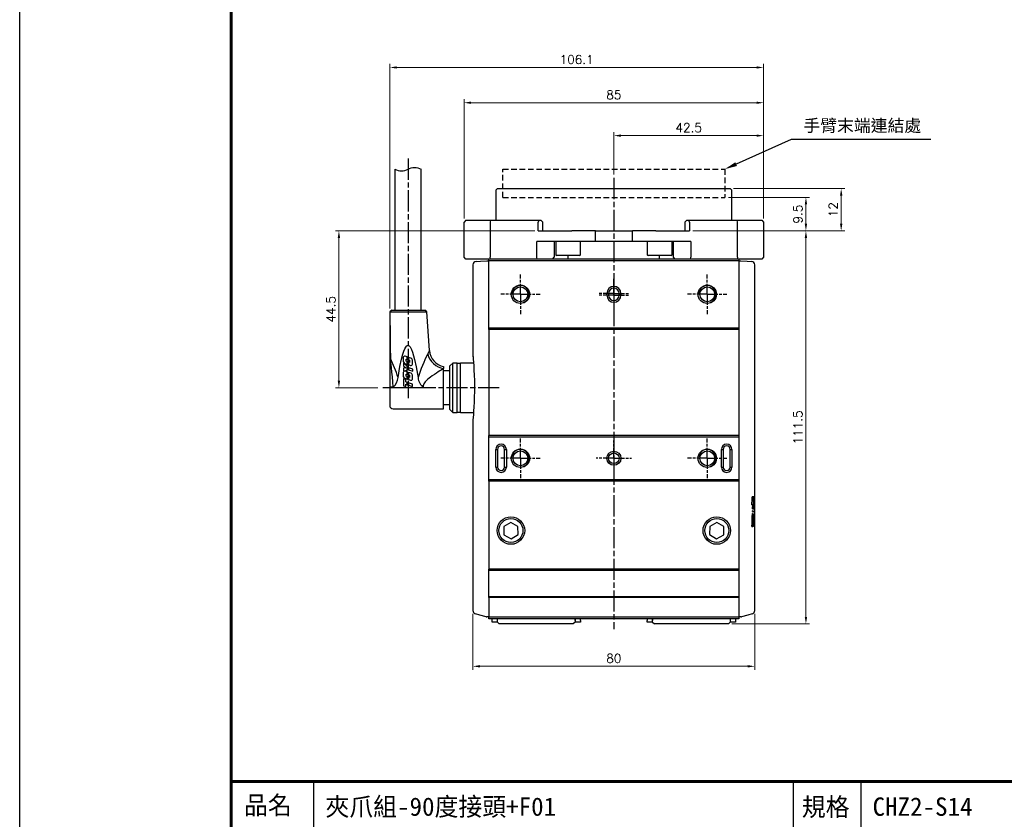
# Model space of a CAD drawing. Header units: millimetres. Extents: x 0 to 7391, y -1386 to 1502.
# Tile 78 of 127: x 5784 to 6063, y 154 to 381. Entities that reach past the tile are written whole.
import ezdxf
from ezdxf.enums import TextEntityAlignment as Align

# ---------------------------------------------------------------- set-up
doc = ezdxf.new("R2010")
doc.units = ezdxf.units.MM
doc.header["$LTSCALE"] = 0.5
for name, pattern in [('AM_ISO08W050', [18, 12, -1.5, 3, -1.5]), ('AM_ISO08W050x2', [9, 6, -0.75, 1.5, -0.75]), ('HIDDEN', [9.525, 6.35, -3.175])]:
    doc.linetypes.add(name, pattern=pattern)
doc.layers.add('AM_5', color=3, linetype='Continuous', lineweight=25)
doc.layers.add('AM_7', color=4, linetype='AM_ISO08W050', lineweight=25)
doc.layers.add('BORDER', color=7, linetype='Continuous')
doc.layers.add('圖框', color=7, linetype='Continuous')
doc.styles.get("Standard").update_dxf_attribs({"font": 'arial.ttf'})
doc.styles.add('尺寸標註', font='romans.shx', dxfattribs={"bigfont": 'CHINESET.SHX'})
doc.styles.add('標題欄', font='txt')
doc.dimstyles.new('複本 CNS2-1$0', dxfattribs={"dimtxt": 2.5, "dimasz": 2, "dimexe": 1, "dimexo": 1, "dimgap": 1, "dimtad": 1, "dimdsep": 46, "dimtxsty": '尺寸標註', "dimcen": 0, "dimclrd": 2, "dimclre": 2, "dimclrt": 3, "dimadec": 0, "dimazin": 2, "dimtp": 0.1, "dimtm": 0.1, "dimtfac": 0.71, "dimtmove": 0, "dimatfit": 0, "dimfxl": 0, "dimlwd": 13, "dimlwe": 13, "dimarcsym": 0})

# ---------------------------------------------------------------- blocks, each defined once
blk = doc.blocks.new('*D24')
at = {"layer": 'AM_5', "color": 2, "lineweight": 13}
for p, q in [((5952.42, 336.64), (5952.42, 348.64)), ((5954.42, 347.64), (5992.92, 347.64)), ((5994.92, 324.14), (5994.92, 348.64))]:
    blk.add_line(p, q, dxfattribs=at)
at = {"layer": 'AM_5', "color": 2}
for points in [[(5954.42, 347.97), (5954.42, 347.31), (5952.42, 347.64)], [(5992.92, 347.97), (5992.92, 347.31), (5994.92, 347.64)]]:
    blk.add_solid(points, dxfattribs=at)
at = {"layer": 'Defpoints', "color": 0}
for p in [(5994.92, 347.64), (5952.42, 335.64), (5994.92, 323.14)]:
    blk.add_point(p, dxfattribs=at)
at = {"layer": 'AM_5', "color": 3, "insert": (5973.67, 349.89), "char_height": 2.5, "attachment_point": 5, "style": '尺寸標註'}
blk.add_mtext('42.5', dxfattribs=at)
blk = doc.blocks.new('*D25')
at = {"layer": 'AM_5', "color": 2, "lineweight": 13}
for p, q in [((5909.92, 324.14), (5909.92, 357.97)), ((5994.92, 324.14), (5994.92, 357.97)), ((5911.92, 356.97), (5992.92, 356.97))]:
    blk.add_line(p, q, dxfattribs=at)
at = {"layer": 'AM_5', "color": 2}
for points in [[(5911.92, 357.3), (5911.92, 356.64), (5909.92, 356.97)], [(5992.92, 357.3), (5992.92, 356.64), (5994.92, 356.97)]]:
    blk.add_solid(points, dxfattribs=at)
at = {"layer": 'Defpoints', "color": 0}
for p in [(5994.92, 356.97), (5909.92, 323.14), (5994.92, 323.14)]:
    blk.add_point(p, dxfattribs=at)
at = {"layer": 'AM_5', "color": 3, "insert": (5952.42, 359.22), "char_height": 2.5, "attachment_point": 5, "style": '尺寸標註'}
blk.add_mtext('85', dxfattribs=at)
blk = doc.blocks.new('*D26')
at = {"layer": 'AM_5', "color": 2, "lineweight": 13}
for p, q in [((5888.82, 298.6), (5888.82, 367.97)), ((5890.82, 366.97), (5992.92, 366.97)), ((5994.92, 324.14), (5994.92, 367.97))]:
    blk.add_line(p, q, dxfattribs=at)
at = {"layer": 'AM_5', "color": 2}
for points in [[(5890.82, 367.3), (5890.82, 366.64), (5888.82, 366.97)], [(5992.92, 367.3), (5992.92, 366.64), (5994.92, 366.97)]]:
    blk.add_solid(points, dxfattribs=at)
at = {"layer": 'Defpoints', "color": 0}
for p in [(5994.92, 366.97), (5994.92, 323.14), (5888.82, 297.6)]:
    blk.add_point(p, dxfattribs=at)
at = {"layer": 'AM_5', "color": 3, "insert": (5941.87, 369.22), "char_height": 2.5, "attachment_point": 5, "style": '尺寸標註'}
blk.add_mtext('106.1', dxfattribs=at)
blk = doc.blocks.new('*D27')
at = {"layer": 'AM_5', "color": 2, "lineweight": 13}
for p, q in [((5984.92, 330.14), (6007.92, 330.14)), ((6006.92, 322.64), (6006.92, 328.14)), ((5974.87, 320.64), (6007.92, 320.64))]:
    blk.add_line(p, q, dxfattribs=at)
at = {"layer": 'AM_5', "color": 2}
for points in [[(6006.59, 328.14), (6007.26, 328.14), (6006.92, 330.14)], [(6006.59, 322.64), (6007.26, 322.64), (6006.92, 320.64)]]:
    blk.add_solid(points, dxfattribs=at)
at = {"layer": 'Defpoints', "color": 0}
for p in [(5983.92, 330.14), (6006.92, 330.14), (5973.87, 320.64)]:
    blk.add_point(p, dxfattribs=at)
at = {"layer": 'AM_5', "color": 3, "insert": (6004.67, 325.39), "char_height": 2.5, "attachment_point": 5, "rotation": 90, "style": '尺寸標註'}
blk.add_mtext('9.5', dxfattribs=at)
blk = doc.blocks.new('*D28')
at = {"layer": 'AM_5', "color": 2, "lineweight": 13}
for p, q in [((5986.42, 332.64), (6017.92, 332.64)), ((6016.92, 322.64), (6016.92, 330.64)), ((5974.87, 320.64), (6017.92, 320.64))]:
    blk.add_line(p, q, dxfattribs=at)
at = {"layer": 'AM_5', "color": 2}
for points in [[(6016.59, 330.64), (6017.26, 330.64), (6016.92, 332.64)], [(6016.59, 322.64), (6017.26, 322.64), (6016.92, 320.64)]]:
    blk.add_solid(points, dxfattribs=at)
at = {"layer": 'Defpoints', "color": 0}
for p in [(5985.42, 332.64), (6016.92, 332.64), (5973.87, 320.64)]:
    blk.add_point(p, dxfattribs=at)
at = {"layer": 'AM_5', "color": 3, "insert": (6014.67, 326.64), "char_height": 2.5, "attachment_point": 5, "rotation": 90, "style": '尺寸標註'}
blk.add_mtext('12', dxfattribs=at)
blk = doc.blocks.new('*D29')
at = {"layer": 'AM_5', "color": 2, "lineweight": 13}
for p, q in [((5974.87, 320.64), (6007.92, 320.64)), ((6006.92, 318.64), (6006.92, 211.14)), ((5985.92, 209.14), (6007.92, 209.14))]:
    blk.add_line(p, q, dxfattribs=at)
at = {"layer": 'AM_5', "color": 2}
for points in [[(6006.59, 318.64), (6007.26, 318.64), (6006.92, 320.64)], [(6006.59, 211.14), (6007.26, 211.14), (6006.92, 209.14)]]:
    blk.add_solid(points, dxfattribs=at)
at = {"layer": 'Defpoints', "color": 0}
for p in [(5973.87, 320.64), (5984.92, 209.14), (6006.92, 209.14)]:
    blk.add_point(p, dxfattribs=at)
at = {"layer": 'AM_5', "color": 3, "insert": (6004.67, 264.89), "char_height": 2.5, "attachment_point": 5, "rotation": 90, "style": '尺寸標註'}
blk.add_mtext('111.5', dxfattribs=at)
blk = doc.blocks.new('*D30')
at = {"layer": 'AM_5', "color": 2, "lineweight": 13}
for p, q in [((5929.98, 320.64), (5873.42, 320.64)), ((5874.42, 318.64), (5874.42, 278.14)), ((5885.42, 276.14), (5873.42, 276.14))]:
    blk.add_line(p, q, dxfattribs=at)
at = {"layer": 'AM_5', "color": 2}
for points in [[(5874.09, 318.64), (5874.76, 318.64), (5874.42, 320.64)], [(5874.09, 278.14), (5874.76, 278.14), (5874.42, 276.14)]]:
    blk.add_solid(points, dxfattribs=at)
at = {"layer": 'Defpoints', "color": 0}
for p in [(5930.98, 320.64), (5874.42, 276.14), (5886.42, 276.14)]:
    blk.add_point(p, dxfattribs=at)
at = {"layer": 'AM_5', "color": 3, "insert": (5872.17, 298.39), "char_height": 2.5, "attachment_point": 5, "rotation": 90, "style": '尺寸標註'}
blk.add_mtext('44.5', dxfattribs=at)
blk = doc.blocks.new('*D35')
at = {"layer": 'AM_5', "color": 2, "lineweight": 13}
for p, q in [((5912.42, 211.98), (5912.42, 196.14)), ((5992.42, 211.98), (5992.42, 196.14)), ((5914.42, 197.14), (5990.42, 197.14))]:
    blk.add_line(p, q, dxfattribs=at)
at = {"layer": 'AM_5', "color": 2}
for points in [[(5914.42, 197.47), (5914.42, 196.81), (5912.42, 197.14)], [(5990.42, 197.47), (5990.42, 196.81), (5992.42, 197.14)]]:
    blk.add_solid(points, dxfattribs=at)
at = {"layer": 'Defpoints', "color": 0}
for p in [(5912.42, 212.98), (5992.42, 212.98), (5992.42, 197.14)]:
    blk.add_point(p, dxfattribs=at)
at = {"layer": 'AM_5', "color": 3, "insert": (5952.42, 199.39), "char_height": 2.5, "attachment_point": 5, "style": '尺寸標註'}
blk.add_mtext('80', dxfattribs=at)
blk = doc.blocks.new('A4橫')
at = {"layer": 'BORDER', "color": 123, "linetype": 'Continuous', "lineweight": 60, "ltscale": 25.4}
for p, q in [((4731.53, 1453.75), (4731.53, 1170.89)), ((4731.53, 1201.3), (4917.11, 1201.3))]:
    blk.add_line(p, q, dxfattribs=at)
at = {"layer": 'BORDER', "color": 60, "linetype": 'Continuous', "ltscale": 25.4}
for p, q in [((4743.27, 1193.45), (4743.27, 1201.3)), ((4811.29, 1193.45), (4811.29, 1201.3)), ((4820.89, 1193.45), (4820.89, 1201.3))]:
    blk.add_line(p, q, dxfattribs=at)
at = {"layer": '圖框', "style": '標題欄'}
for s, p in [('品名', (4733.36, 1199.24)), ('規格', (4812.49, 1199))]:
    blk.add_text(s, height=2.605, dxfattribs=at).set_placement(p, align=Align.TOP_LEFT)
blk = doc.blocks.new('*S477')
at = {"layer": 'AM_5', "color": 7}
for p, q in [((10226.38, -457.09), (10210.79, -464.07)), ((10266.01, -457.09), (10226.38, -457.09))]:
    blk.add_line(p, q, dxfattribs=at)
at = {"layer": 'AM_5', "color": 7, "linetype": 'Continuous'}
blk.add_trace([(10210.55, -463.54), (10211.03, -464.6), (10207.59, -465.5)], dxfattribs=at)
at = {"layer": 'AM_5', "color": 2, "insert": (10229.88, -455.34), "char_height": 3.5, "attachment_point": 7}
blk.add_mtext('{\\fPMingLiU|b0|i0|c136|p18;手臂末端連結處}', dxfattribs=at)

msp = doc.modelspace()

# ---------------------------------------------------------------- linework, layer by layer
at = {"color": 7, "linetype": 'Continuous', "lineweight": 25}
for p, q in [((5890.275, 338.139), (5890.275, 298.139)), ((5897.775, 298.139), (5897.775, 338.139)), ((5919.425, 332.639), (5918.925, 332.139)), ((5919.425, 332.639), (5985.425, 332.639)), ((5985.925, 332.139), (5985.425, 332.639)), ((5918.925, 332.139), (5918.925, 323.639)), ((5985.925, 323.639), (5985.925, 332.139)), ((5910.425, 323.639), (5909.925, 323.139)), ((5909.925, 313.139), (5909.925, 323.139)), ((5910.425, 323.639), (5917.444, 323.639)), ((5917.444, 323.639), (5917.313, 323.139)), ((5917.313, 323.139), (5917.313, 313.139)), ((5917.444, 323.639), (5931.114, 323.639)), ((5931.114, 323.639), (5930.983, 323.139)), ((5930.983, 320.639), (5930.983, 323.139)), ((5931.114, 323.639), (5931.744, 323.639)), ((5932.244, 323.139), (5931.744, 323.639)), ((5932.244, 320.639), (5932.244, 323.139)), ((5973.106, 323.639), (5972.606, 323.139)), ((5972.606, 323.139), (5972.606, 320.639)), ((5973.106, 323.639), (5973.736, 323.639)), ((5973.867, 323.139), (5973.736, 323.639)), ((5973.736, 323.639), (5987.406, 323.639)), ((5973.867, 323.139), (5973.867, 320.639)), ((5987.537, 323.139), (5987.406, 323.639)), ((5987.406, 323.639), (5994.425, 323.639)), ((5987.537, 313.139), (5987.537, 323.139)), ((5994.425, 323.639), (5994.925, 323.139)), ((5994.925, 323.139), (5994.925, 313.139)), ((5930.983, 320.639), (5940.528, 320.639)), ((5947.201, 320.639), (5940.528, 320.639)), ((5947.178, 320.639), (5947.201, 320.639)), ((5947.201, 317.639), (5947.201, 320.639)), ((5947.201, 320.639), (5957.649, 320.639)), ((5957.649, 320.639), (5957.649, 317.639)), ((5957.649, 320.639), (5957.672, 320.639)), ((5964.322, 320.639), (5957.672, 320.639)), ((5964.322, 320.639), (5973.867, 320.639)), ((5930.579, 313.139), (5930.579, 317.639)), ((5947.201, 317.639), (5930.579, 317.639)), ((5935.524, 317.639), (5935.524, 313.139)), ((5935.925, 317.639), (5935.925, 313.839)), ((5942.925, 313.839), (5942.925, 317.639)), ((5957.649, 317.639), (5947.201, 317.639)), ((5974.271, 317.639), (5957.649, 317.639)), ((5961.925, 317.639), (5961.925, 313.839)), ((5968.925, 313.839), (5968.925, 317.639)), ((5969.326, 313.139), (5969.326, 317.639)), ((5974.271, 317.639), (5974.271, 313.139)), ((5910.425, 312.639), (5909.925, 313.139)), ((5917.444, 312.639), (5917.313, 313.139)), ((5930.71, 312.639), (5930.579, 313.139)), ((5935.037, 312.639), (5935.524, 313.139)), ((5942.725, 313.639), (5936.125, 313.639)), ((5939.425, 312.639), (5939.425, 313.639)), ((5968.725, 313.639), (5962.125, 313.639)), ((5965.425, 312.639), (5965.425, 313.639)), ((5969.813, 312.639), (5969.326, 313.139)), ((5974.14, 312.639), (5974.271, 313.139)), ((5987.537, 313.139), (5987.406, 312.639)), ((5994.925, 313.139), (5994.425, 312.639)), ((5917.444, 312.639), (5910.425, 312.639)), ((5912.425, 310.954), (5912.425, 285.451)), ((5913.373, 311.952), (5914.633, 312.018)), ((5914.633, 312.018), (5916.408, 312.111)), ((5916.408, 312.111), (5916.925, 312.139)), ((5916.925, 312.139), (5916.925, 312.639)), ((5916.925, 293.139), (5916.925, 312.139)), ((5987.925, 312.139), (5916.925, 312.139)), ((5930.71, 312.639), (5917.444, 312.639)), ((5935.037, 312.639), (5930.71, 312.639)), ((5939.425, 312.639), (5935.037, 312.639)), ((5965.425, 312.639), (5939.425, 312.639)), ((5969.813, 312.639), (5965.425, 312.639)), ((5974.14, 312.639), (5969.813, 312.639)), ((5987.406, 312.639), (5974.14, 312.639)), ((5994.425, 312.639), (5987.406, 312.639)), ((5987.925, 312.639), (5987.925, 312.139)), ((5987.925, 312.139), (5988.442, 312.111)), ((5987.925, 312.139), (5987.925, 293.139)), ((5988.442, 312.111), (5990.217, 312.018)), ((5990.217, 312.018), (5991.477, 311.952)), ((5992.425, 245.001), (5992.425, 310.954)), ((5950.425, 302.389), (5950.425, 302.889)), ((5950.925, 302.889), (5950.425, 302.889)), ((5950.925, 302.389), (5950.425, 302.389)), ((5950.925, 302.889), (5950.925, 302.389)), ((5953.925, 302.389), (5953.925, 302.889)), ((5954.425, 302.889), (5953.925, 302.889)), ((5954.425, 302.389), (5953.925, 302.389)), ((5954.425, 302.889), (5954.425, 302.389)), ((5888.825, 297.6), (5888.825, 284.393)), ((5889.327, 298.07), (5888.836, 297.623)), ((5889.415, 298.139), (5888.859, 297.64)), ((5888.859, 297.64), (5899.36, 297.64)), ((5889.4, 298.139), (5889.327, 298.07)), ((5889.4, 298.139), (5889.415, 298.139)), ((5889.415, 298.139), (5898.786, 298.139)), ((5899.36, 297.64), (5898.786, 298.139)), ((5900.125, 286.691), (5899.36, 297.64)), ((5916.925, 292.639), (5916.925, 293.139)), ((5916.925, 293.139), (5987.925, 293.139)), ((5987.925, 292.639), (5916.925, 292.639)), ((5916.925, 292.639), (5916.925, 262.639)), ((5987.925, 293.139), (5987.925, 292.639)), ((5987.925, 292.639), (5987.925, 262.639)), ((5893.769, 284.875), (5893.186, 285.069)), ((5888.825, 284.393), (5888.825, 276.283)), ((5892.694, 284.714), (5892.694, 283.592)), ((5893.769, 282.225), (5892.739, 283.133)), ((5892.739, 283.133), (5892.739, 282.39)), ((5892.739, 282.39), (5893.444, 281.768)), ((5893.074, 283.061), (5893.769, 282.823)), ((5893.457, 283.657), (5893.457, 284.258)), ((5893.457, 284.258), (5893.769, 284.152)), ((5893.769, 283.551), (5893.457, 283.657)), ((5893.769, 284.152), (5893.769, 284.875)), ((5893.769, 282.823), (5893.769, 283.551)), ((5893.769, 281.132), (5893.769, 282.225)), ((5894.004, 284.797), (5893.923, 284.824)), ((5893.923, 284.824), (5893.923, 284.099)), ((5893.923, 284.099), (5894.004, 284.072)), ((5894.004, 283.472), (5893.923, 283.499)), ((5893.923, 283.499), (5893.923, 282.776)), ((5893.923, 282.776), (5894.004, 282.743)), ((5894.004, 284.072), (5894.004, 284.797)), ((5894.004, 282.743), (5894.004, 283.472)), ((5894.871, 284.509), (5894.168, 284.743)), ((5894.168, 284.743), (5894.168, 284.016)), ((5894.168, 284.016), (5894.47, 283.913)), ((5894.47, 283.314), (5894.168, 283.416)), ((5894.168, 283.416), (5894.168, 282.687)), ((5894.168, 282.687), (5894.761, 282.485)), ((5894.47, 283.913), (5894.47, 283.314)), ((5895.256, 282.839), (5895.256, 283.977)), ((5906.73, 283.139), (5905.925, 282.334)), ((5905.925, 269.943), (5905.925, 282.334)), ((5907.925, 283.139), (5906.73, 283.139)), ((5906.73, 272.834), (5906.73, 283.139)), ((5907.925, 276.139), (5907.925, 283.139)), ((5908.925, 283.039), (5907.925, 283.039)), ((5912.616, 283.139), (5908.925, 283.139)), ((5908.925, 276.139), (5908.925, 283.139)), ((5912.476, 284.826), (5912.485, 284.725)), ((5892.694, 280.478), (5892.694, 279.341)), ((5893.444, 281.768), (5892.739, 281.646)), ((5892.739, 281.646), (5892.739, 280.927)), ((5892.739, 280.927), (5893.769, 281.132)), ((5893.765, 280.64), (5893.186, 280.833)), ((5893.457, 279.416), (5893.457, 280.011)), ((5893.457, 280.011), (5893.765, 279.908)), ((5893.765, 279.312), (5893.457, 279.416)), ((5893.765, 279.908), (5893.765, 280.64)), ((5893.923, 282.089), (5893.923, 281.162)), ((5894.004, 282.017), (5893.923, 282.089)), ((5893.923, 281.162), (5894.004, 281.178)), ((5894.004, 280.56), (5893.923, 280.587)), ((5893.923, 280.587), (5893.923, 279.855)), ((5893.923, 279.855), (5894.004, 279.827)), ((5894.004, 281.178), (5894.004, 282.017)), ((5894.004, 279.827), (5894.004, 280.56)), ((5894.235, 281.814), (5894.167, 281.874)), ((5894.167, 281.874), (5894.167, 281.211)), ((5894.167, 281.211), (5895.373, 280.795)), ((5894.877, 280.269), (5894.167, 280.506)), ((5894.167, 280.506), (5894.167, 279.773)), ((5894.167, 279.773), (5894.47, 279.671)), ((5895.373, 281.421), (5894.235, 281.814)), ((5894.47, 279.671), (5894.47, 279.073)), ((5895.255, 278.61), (5895.261, 279.734)), ((5895.373, 280.795), (5895.373, 281.421)), ((5904.125, 282.139), (5904.125, 281.553)), ((5904.125, 270.139), (5904.125, 281.553)), ((5905.925, 280.889), (5904.125, 280.889)), ((5893.421, 278.467), (5892.739, 278.706)), ((5892.739, 278.706), (5892.739, 276.696)), ((5892.739, 276.696), (5893.421, 276.446)), ((5893.08, 278.808), (5893.765, 278.584)), ((5893.421, 277.791), (5893.421, 278.467)), ((5893.769, 277.667), (5893.421, 277.791)), ((5893.421, 276.446), (5893.421, 277.128)), ((5893.421, 277.128), (5893.769, 277.005)), ((5893.765, 278.584), (5893.765, 279.312)), ((5893.769, 277.005), (5893.769, 277.667)), ((5894.004, 279.229), (5893.923, 279.258)), ((5893.923, 279.258), (5893.923, 278.532)), ((5893.923, 278.532), (5894.004, 278.505)), ((5894.004, 277.583), (5893.923, 277.612)), ((5893.923, 277.612), (5893.923, 276.95)), ((5893.923, 276.95), (5894.004, 276.922)), ((5894.004, 278.505), (5894.004, 279.229)), ((5894.004, 276.922), (5894.004, 277.583)), ((5894.47, 279.073), (5894.167, 279.175)), ((5894.167, 279.175), (5894.167, 278.452)), ((5894.167, 278.452), (5894.764, 278.256)), ((5895.292, 277.121), (5894.167, 277.524)), ((5894.167, 277.524), (5894.167, 276.864)), ((5894.167, 276.864), (5895.292, 276.466)), ((5895.292, 276.466), (5895.292, 277.121)), ((5888.825, 276.283), (5888.825, 276.139)), ((5889.825, 276.139), (5888.825, 276.139)), ((5888.825, 276.139), (5888.825, 271.139)), ((5889.825, 276.139), (5889.825, 276.312)), ((5898.434, 276.139), (5889.825, 276.139)), ((5907.925, 269.139), (5907.925, 276.139)), ((5908.925, 269.139), (5908.925, 276.139)), ((5904.125, 271.389), (5905.925, 271.389)), ((5906.73, 269.139), (5906.73, 272.834)), ((5889.825, 270.139), (5904.125, 270.139)), ((5905.925, 269.943), (5906.73, 269.139)), ((5906.73, 269.139), (5907.925, 269.139)), ((5907.925, 269.239), (5908.925, 269.239)), ((5908.925, 269.139), (5912.616, 269.139)), ((5912.425, 266.85), (5912.425, 212.978)), ((5916.925, 262.139), (5916.925, 262.639)), ((5987.925, 262.639), (5916.925, 262.639)), ((5987.925, 262.639), (5987.925, 262.139)), ((5987.925, 262.139), (5916.925, 262.139)), ((5916.925, 250.139), (5916.925, 262.139)), ((5987.925, 262.139), (5987.925, 250.139)), ((5918.925, 253.639), (5918.925, 258.639)), ((5918.925, 258.639), (5919.425, 258.639)), ((5919.425, 258.639), (5919.425, 253.639)), ((5921.425, 253.639), (5921.425, 258.639)), ((5921.425, 258.639), (5921.925, 258.639)), ((5921.925, 258.639), (5921.925, 253.639)), ((5982.925, 253.639), (5982.925, 258.639)), ((5982.925, 258.639), (5983.425, 258.639)), ((5983.425, 258.639), (5983.425, 253.639)), ((5985.425, 258.639), (5985.925, 258.639)), ((5985.425, 253.639), (5985.425, 258.639)), ((5985.925, 258.639), (5985.925, 253.639)), ((5918.925, 253.639), (5919.425, 253.639)), ((5921.425, 253.639), (5921.925, 253.639)), ((5982.925, 253.639), (5983.425, 253.639)), ((5985.425, 253.639), (5985.925, 253.639)), ((5916.925, 250.139), (5987.925, 250.139)), ((5916.925, 249.639), (5916.925, 250.139)), ((5987.925, 249.639), (5916.925, 249.639)), ((5916.925, 249.639), (5916.925, 224.639)), ((5987.925, 250.139), (5987.925, 249.639)), ((5987.925, 249.639), (5987.925, 224.639)), ((5992.243, 245.171), (5991.675, 245.171)), ((5992.424, 245.171), (5992.342, 245.171)), ((5992.424, 244.041), (5992.424, 244.116)), ((5991.583, 242.938), (5991.834, 242.938)), ((5991.955, 240.467), (5991.739, 240.467)), ((5991.762, 241.005), (5991.973, 241.005)), ((5991.981, 241.27), (5991.771, 241.27)), ((5991.792, 241.78), (5991.999, 241.78)), ((5991.834, 242.938), (5992.033, 242.938)), ((5992.033, 242.938), (5992.196, 242.938)), ((5992.318, 240.305), (5992.193, 240.305)), ((5992.205, 240.842), (5992.326, 240.842)), ((5992.33, 241.107), (5992.211, 241.107)), ((5992.219, 241.618), (5992.337, 241.618)), ((5992.241, 242.666), (5992.35, 242.666)), ((5992.35, 242.666), (5992.405, 242.666)), ((5992.423, 240.305), (5992.387, 240.305)), ((5992.393, 240.842), (5992.424, 240.842)), ((5992.425, 241.107), (5992.395, 241.107)), ((5992.398, 241.618), (5992.425, 241.618)), ((5992.425, 212.978), (5992.425, 241.95)), ((5923.189, 237.948), (5921.207, 236.762)), ((5925.207, 236.824), (5923.189, 237.948)), ((5981.661, 237.948), (5979.643, 236.824)), ((5983.643, 236.762), (5981.661, 237.948)), ((5992.149, 237.764), (5992.149, 237.839)), ((5992.15, 238.01), (5992.151, 238.042)), ((5992.15, 237.978), (5992.15, 238.01)), ((5992.15, 237.946), (5992.15, 237.978)), ((5992.15, 237.915), (5992.15, 237.946)), ((5992.151, 238.106), (5992.151, 238.137)), ((5992.151, 238.074), (5992.151, 238.106)), ((5992.151, 238.042), (5992.151, 238.074)), ((5992.17, 239.266), (5992.302, 239.266)), ((5992.378, 239.266), (5992.302, 239.266)), ((5921.207, 236.762), (5921.243, 234.453)), ((5925.243, 234.515), (5925.207, 236.824)), ((5979.643, 236.824), (5979.607, 234.515)), ((5983.607, 234.453), (5983.643, 236.762)), ((5991.591, 236.753), (5991.831, 236.753)), ((5992.225, 236.689), (5992.386, 236.689)), ((5921.243, 234.453), (5923.261, 233.329)), ((5923.261, 233.329), (5925.243, 234.515)), ((5979.607, 234.515), (5981.589, 233.329)), ((5981.589, 233.329), (5983.607, 234.453)), ((5987.925, 224.639), (5916.925, 224.639)), ((5916.925, 224.339), (5916.925, 224.639)), ((5987.925, 224.339), (5916.925, 224.339)), ((5916.925, 216.939), (5916.925, 224.339)), ((5987.925, 224.639), (5987.925, 224.339)), ((5987.925, 224.339), (5987.925, 216.939)), ((5916.925, 216.939), (5987.925, 216.939)), ((5916.925, 216.639), (5916.925, 216.939)), ((5987.925, 216.639), (5916.925, 216.639)), ((5916.925, 216.639), (5916.925, 211.139)), ((5987.925, 216.939), (5987.925, 216.639)), ((5987.925, 216.639), (5987.925, 211.139)), ((5914.427, 211.674), (5913.166, 212.012)), ((5916.202, 211.198), (5914.427, 211.674)), ((5916.925, 211.139), (5916.408, 211.166)), ((5916.925, 211.139), (5987.925, 211.139)), ((5916.925, 210.639), (5916.925, 211.139)), ((5987.925, 210.639), (5916.925, 210.639)), ((5917.925, 210.139), (5917.925, 210.639)), ((5917.925, 209.639), (5917.925, 210.139)), ((5919.425, 209.639), (5917.925, 209.639)), ((5919.425, 210.139), (5919.425, 210.639)), ((5919.425, 209.639), (5919.425, 210.639)), ((5919.925, 209.139), (5919.425, 209.639)), ((5941.425, 209.639), (5940.925, 209.139)), ((5941.425, 210.139), (5941.425, 210.639)), ((5941.425, 210.639), (5941.425, 209.639)), ((5942.925, 209.639), (5941.425, 209.639)), ((5942.925, 210.139), (5942.925, 210.639)), ((5942.925, 210.139), (5942.925, 209.639)), ((5961.925, 210.639), (5961.925, 210.139)), ((5961.925, 209.639), (5961.925, 210.139)), ((5963.425, 209.639), (5961.925, 209.639)), ((5963.425, 210.639), (5963.425, 210.139)), ((5963.425, 209.639), (5963.425, 210.639)), ((5963.425, 209.639), (5963.925, 209.139)), ((5984.925, 209.139), (5985.425, 209.639)), ((5985.425, 210.639), (5985.425, 210.139)), ((5985.425, 210.639), (5985.425, 209.639)), ((5986.925, 209.639), (5985.425, 209.639)), ((5986.925, 210.639), (5986.925, 210.139)), ((5986.925, 210.139), (5986.925, 209.639)), ((5988.442, 211.166), (5987.925, 211.139)), ((5987.925, 211.139), (5987.925, 210.639)), ((5990.423, 211.674), (5988.648, 211.198)), ((5991.684, 212.012), (5990.423, 211.674)), ((5940.925, 209.139), (5919.925, 209.139)), ((5984.925, 209.139), (5963.925, 209.139))]:
    msp.add_line(p, q, dxfattribs=at)
at = {"color": 7, "linetype": 'HIDDEN', "ltscale": 0.5}
for p, q in [((5920.925, 330.139), (5920.925, 338.139)), ((5920.925, 338.139), (5983.925, 338.139)), ((5983.925, 338.139), (5983.925, 330.139)), ((5920.925, 330.139), (5983.925, 330.139))]:
    msp.add_line(p, q, dxfattribs=at)
at = {"color": 6}
msp.add_lwpolyline([(5783.848, 1459.353), (6289.429, 1459.353), (6289.429, -1386.361), (5783.848, -1386.361)], close=True, dxfattribs=at)
at = {"color": 7, "linetype": 'Continuous', "lineweight": 25, "flags": 128}
for points in [[(5888.859, 297.64), (5888.873, 296.757), (5888.888, 295.719), (5888.905, 294.526), (5888.924, 293.178), (5888.944, 291.675), (5888.96, 290.402), (5888.993, 287.611), (5889.028, 284.462)], [(5891.191, 279.036), (5891.747, 282.15), (5892.196, 284.23), (5892.563, 285.618), (5892.867, 286.544), (5893.121, 287.16), (5893.411, 287.68), (5893.641, 287.952), (5893.812, 288.074), (5893.963, 288.123), (5894.025, 288.128), (5894.176, 288.101), (5894.352, 288), (5894.608, 287.724), (5895.004, 287.01), (5895.291, 286.24), (5895.883, 284.176), (5896.331, 282.071), (5896.706, 279.951), (5896.859, 279.036)], [(5912.425, 285.451), (5912.425, 285.455), (5912.438, 285.316), (5912.474, 284.915), (5912.528, 284.287), (5912.597, 283.413), (5912.669, 282.359), (5912.741, 281.098), (5912.8, 279.725), (5912.844, 278.208), (5912.864, 276.672), (5912.86, 275.074), (5912.832, 273.551), (5912.781, 272.059), (5912.717, 270.721), (5912.642, 269.504), (5912.57, 268.507), (5912.504, 267.705), (5912.445, 267.038), (5912.426, 266.834), (5912.427, 266.847)], [(5912.432, 285.31), (5912.432, 285.311), (5912.433, 285.296), (5912.442, 285.198), (5912.456, 285.052)], [(5912.456, 285.052), (5912.461, 284.988), (5912.476, 284.826)], [(5889.798, 276.3), (5889.732, 277.851), (5889.59, 279.238), (5889.441, 280.569), (5889.293, 281.878), (5889.152, 283.175), (5889.028, 284.462)], [(5904.125, 281.553), (5903.819, 281.369), (5903.464, 281.152), (5903.06, 280.903), (5902.607, 280.62), (5902.068, 280.277), (5901.536, 279.928), (5900.896, 279.491), (5900.384, 279.121), (5900.03, 278.852), (5899.568, 278.47), (5899.203, 278.133), (5898.913, 277.822), (5898.686, 277.526), (5898.521, 277.247), (5898.361, 276.704), (5898.366, 276.423), (5898.434, 276.139)]]:
    msp.add_lwpolyline(points, dxfattribs=at)
at = {"color": 7, "linetype": 'Continuous', "lineweight": 25}
for centre, radius in [((5925.925, 302.639), 2.6), ((5925.925, 302.639), 2.1), ((5978.925, 302.639), 2.6), ((5978.925, 302.639), 2.1), ((5925.925, 256.139), 2.6), ((5925.925, 256.139), 2.1), ((5952.425, 256.139), 2), ((5952.425, 256.139), 1.5), ((5978.925, 256.139), 2.6), ((5978.925, 256.139), 2.1), ((5923.225, 235.639), 3.9), ((5923.225, 235.639), 3.4), ((5981.625, 235.639), 3.9), ((5981.625, 235.639), 3.4)]:
    msp.add_circle(centre, radius, dxfattribs=at)
for centre, radius, start, end in [((5936.125, 313.839), 0.2, 180, 270), ((5942.725, 313.839), 0.2, 270, 0), ((5962.125, 313.839), 0.2, 180, 270), ((5968.725, 313.839), 0.2, 270, 0), ((5913.425, 310.954), 1, 93, 179.35302), ((5991.425, 310.954), 1, 0.45104, 87), ((5952.425, 302.889), 2, 0, 180), ((5952.425, 302.389), 2, 180, 0), ((5952.425, 302.889), 1.5, 0, 180), ((5952.425, 302.389), 1.5, 180, 0), ((5888.878, 297.589), 0.0544, 110.78296, 168.63575), ((5893.068, 284.714), 0.374, 71.6348, 180), ((5945.404, 262.957), 51.138, 153.57298, 161.67385), ((5909.698, 280.998), 11.137, 149.26002, 154.93488), ((5905.152, 287.197), 5.737, 194.95573, 259.68998), ((5905.113, 287.04), 5, 184, 258.59982), ((5889.013, 284.177), 0.286, 86.8372, 131.04286), ((5854.71, 267.642), 38.219, 17.34625, 26.1114), ((5893.255, 283.592), 0.561, 180, 251.15596), ((5894.882, 282.839), 0.374, 251.15596, 360), ((5894.695, 283.977), 0.561, 0, 71.6348), ((5893.068, 280.478), 0.374, 71.56346, 180), ((5894.7, 279.737), 0.561, 359.68955, 71.56346), ((5886.654, 279.606), 4.572, 313.90756, 352.84188), ((5893.255, 279.341), 0.561, 180, 251.85644), ((5894.881, 278.612), 0.374, 251.85644, 359.68955), ((5901.244, 279.542), 4.414, 186.57701, 230.45342), ((5889.544, 262.869), 13.434, 88.91553, 93.06878), ((5889.796, 276.339), 0.0392, 272.92721, 316.78044), ((5889.825, 271.139), 1, 180, 270), ((5920.425, 258.639), 1.5, 0, 180), ((5984.425, 258.639), 1.5, 0, 180), ((5920.425, 258.639), 1, 0, 180), ((5984.425, 258.639), 1, 0, 180), ((5920.425, 253.639), 1.5, 180, 0), ((5920.425, 253.639), 1, 180, 0), ((5984.425, 253.639), 1.5, 180, 0), ((5984.425, 253.639), 1, 180, 0), ((5913.425, 212.978), 1, 180.53765, 255), ((5991.425, 212.978), 1, 285, 359.28651), ((5916.461, 212.164), 1, 255, 267), ((5988.389, 212.164), 1, 273, 285)]:
    msp.add_arc(centre, radius, start, end, dxfattribs=at)
at = {"color": 3, "linetype": 'Continuous', "lineweight": 25}
for centre in [(5925.925, 302.639), (5978.925, 302.639), (5925.925, 256.139), (5978.925, 256.139)]:
    msp.add_arc(centre, 2.5, 256.41264, 171.49741, dxfattribs=at)
at = {"color": 7, "linetype": 'Continuous', "lineweight": 25}
for centre, major_axis, ratio, start_param, end_param in [((5892.425, 282.854), (0, 308.302), 0.3243575, 4.5825533, 4.5898541), ((5892.425, 263.779), (0, 307.685), 0.3243575, 4.6446046, 4.6518768), ((5892.425, 263.779), (0, 308.302), 0.3243575, 4.6447403, 4.651998), ((5892.425, 261.537), (0, 310.839), 0.3217097, 4.6482632, 4.655458), ((5892.425, 259.106), (0, 268.118), 0.3729695, 4.655458, 4.6557733), ((5892.425, 257.199), (0, 234.411), 0.426602, 4.6557733, 4.6561312), ((5892.425, 255.69), (0, 207.565), 0.4817758, 4.6561312, 4.6565308), ((5892.425, 254.455), (0, 185.449), 0.5392306, 4.6565308, 4.656971), ((5892.425, 253.416), (0, 166.701), 0.5998764, 4.656971, 4.6574507), ((5892.425, 252.523), (0, 150.434), 0.6647455, 4.6574507, 4.6579687), ((5892.425, 251.74), (0, 136.037), 0.7350952, 4.6579687, 4.658524), ((5892.425, 251.042), (0, 123.08), 0.8124802, 4.658524, 4.6591154), ((5892.425, 250.427), (0, 111.517), 0.8967269, 4.6591154, 4.6597412), ((5892.425, 249.894), (0, 101.401), 0.9861841, 4.6597412, 4.660398), ((5892.425, 249.427), (100, 0), 0.9241327, 6.2311944, 6.2318789), ((5892.425, 249.011), (100, 0), 0.8429344, 6.2318789, 6.2325877), ((5892.425, 248.634), (100, 0), 0.768398, 6.2325877, 6.2333175), ((5892.425, 248.288), (100, 0), 0.6990011, 6.2333175, 6.2340649), ((5892.425, 247.966), (100, 0), 0.6334307, 6.2340649, 6.2348265), ((5892.425, 247.663), (100, 0), 0.5706479, 6.2348265, 6.235599), ((5892.425, 247.375), (100, 0), 0.5102822, 6.235599, 6.2363918), ((5892.425, 247.111), (100, 0), 0.4537509, 6.2363918, 6.2372133), ((5892.425, 246.865), (100, 0), 0.4001661, 6.2372133, 6.2380603), ((5892.425, 246.633), (100, 0), 0.3486931, 6.2380603, 6.2389295), ((5892.425, 246.411), (100, 0), 0.2986106, 6.2389295, 6.2398178), ((5892.425, 246.197), (100, 0), 0.2493, 6.2398178, 6.2407219), ((5892.425, 245.989), (100, 0), 0.2002079, 6.2407219, 6.2416388), ((5892.425, 245.784), (100, 0), 0.1508148, 6.2416388, 6.2425651), ((5892.425, 245.127), (100, 0), 0.082569, 0.0045961, 0.0053439), ((5892.425, 245.094), (100, 0), 0.153787, 0.0038403, 0.0045961), ((5892.425, 245.067), (100, 0), 0.2256838, 0.003084, 0.0038403), ((5892.425, 245.122), (0, 135.484), 0.7380927, 4.70928, 4.7097336), ((5892.425, 245.19), (0, 157.228), 0.6360171, 4.7088643, 4.70928), ((5892.425, 245.286), (0, 184.489), 0.5420383, 4.7084917, 4.7088643), ((5892.425, 245.427), (0, 220.785), 0.4529297, 4.7081674, 4.7084917), ((5892.425, 245.648), (0, 272.954), 0.3663617, 4.7078965, 4.7081674), ((5892.425, 246.003), (0, 352.069), 0.284035, 4.7076816, 4.7078965), ((5892.425, 246.609), (0, 480.883), 0.2079508, 4.7075223, 4.7076816), ((5892.425, 247.849), (0, 735.622), 0.1359395, 4.7074178, 4.7075223), ((5892.425, 251.738), (0, 1517.969), 0.0658775, 4.7073675, 4.7074178), ((5892.425, 237.347), (0, 1333.844), 0.0749713, 4.7173513, 4.7174073), ((5892.425, 240.55), (0, 688.442), 0.1452555, 4.7172416, 4.7173513), ((5892.425, 239.661), (0, 871.604), 0.114731, 4.7171934, 4.7172416), ((5892.425, 239.869), (0, 828.393), 0.1207157, 4.7171426, 4.7171934), ((5892.425, 240.055), (0, 789.189), 0.1267123, 4.7170892, 4.7171426), ((5892.425, 240.223), (0, 753.479), 0.1327177, 4.7170333, 4.7170892), ((5892.425, 240.375), (0, 720.791), 0.1387365, 4.7169747, 4.7170333), ((5892.425, 240.512), (0, 690.771), 0.1447658, 4.7169135, 4.7169747), ((5892.425, 240.638), (0, 663.083), 0.1508106, 4.7168497, 4.7169135), ((5892.425, 240.752), (0, 637.466), 0.1568712, 4.7167833, 4.7168497), ((5892.425, 240.856), (0, 613.685), 0.1629502, 4.7167142, 4.7167833), ((5892.425, 240.952), (0, 591.556), 0.1690457, 4.7166425, 4.7167142), ((5892.425, 241.04), (0, 570.891), 0.1751646, 4.7165682, 4.7166425), ((5892.425, 241.121), (0, 551.566), 0.181302, 4.7164912, 4.7165682), ((5892.425, 241.195), (0, 533.441), 0.1874621, 4.7164116, 4.7164912), ((5892.425, 241.264), (0, 516.401), 0.1936479, 4.7163293, 4.7164116), ((5892.425, 241.327), (0, 500.346), 0.1998618, 4.7162443, 4.7163293), ((5892.425, 241.385), (0, 485.203), 0.2060995, 4.7161566, 4.7162443), ((5892.425, 241.439), (0, 470.888), 0.2123648, 4.7160663, 4.7161566), ((5892.425, 241.489), (0, 457.326), 0.2186625, 4.7159733, 4.7160663), ((5892.425, 241.535), (0, 444.457), 0.2249937, 4.7158775, 4.7159733), ((5892.425, 241.578), (0, 432.236), 0.2313549, 4.7157791, 4.7158775), ((5892.425, 245.044), (100, 0), 0.3003858, 0.0023346, 0.003084), ((5892.425, 245.025), (100, 0), 0.3802407, 0.0015994, 0.0023346), ((5892.425, 245.011), (100, 0), 0.4678665, 0.0008859, 0.0015994), ((5892.425, 245.003), (100, 0), 0.5619529, 0.0002002, 0.0008859), ((5892.425, 245.001), (100, 0), 0.6603261, 6.2827325, 6.2833856), ((5892.425, 245.005), (100, 0), 0.765729, 6.2821167, 6.2827325), ((5892.425, 245.018), (100, 0), 0.8821045, 6.281543, 6.2821167), ((5892.425, 245.04), (0, 101.525), 0.9849801, 4.7102199, 4.7107467), ((5892.425, 245.074), (0, 117.267), 0.8527512, 4.7097336, 4.7102199), ((5892.425, 276.822), (0, 310.839), 0.3217098, 4.5831207, 4.5951625), ((5892.425, 270.583), (0, 310.217), 0.3217098, 4.6031179, 4.6151564), ((5892.425, 276.432), (0, 308.062), 0.3246097, 4.5971331, 4.5979999), ((5892.425, 270.264), (0, 307.446), 0.3246097, 4.6170738, 4.6179405), ((5892.425, 276.686), (0, 310.839), 0.3217098, 4.5998561, 4.6036039), ((5892.425, 270.447), (0, 310.217), 0.3217098, 4.6198496, 4.6225884), ((5892.425, 270.583), (0, 310.839), 0.3217098, 4.6033373, 4.6153515), ((5892.425, 270.264), (0, 308.062), 0.3246097, 4.617265, 4.61813), ((5892.425, 270.447), (0, 310.839), 0.3217098, 4.6200352, 4.6237754), ((5892.425, 261.453), (0, 310.839), 0.3217098, 4.6390737, 4.6443005), ((5892.425, 261.264), (0, 308.062), 0.3246097, 4.6460487, 4.6469117), ((5892.425, 254.563), (0, 308.062), 0.3246097, 4.6627141, 4.6660895), ((5892.425, 254.563), (0, 308.062), 0.3246097, 4.6678356, 4.6686975), ((5892.425, 254.679), (0, 310.839), 0.3217098, 4.6703589, 4.6737344), ((5892.425, 248.745), (0, 308.062), 0.3246097, 4.6816146, 4.6849876), ((5892.425, 248.649), (0, 308.062), 0.3246097, 4.6870438, 4.6879051), ((5892.425, 248.809), (0, 310.839), 0.3217098, 4.6892542, 4.6926277), ((5892.425, 242.06), (0, 310.839), 0.3217098, 4.6991348, 4.706744), ((5892.425, 241.617), (0, 420.605), 0.2377525, 4.715678, 4.7157791), ((5892.425, 241.654), (0, 409.524), 0.244186, 4.7155741, 4.715678), ((5892.425, 241.687), (0, 398.954), 0.2506553, 4.7154675, 4.7155741), ((5892.425, 241.948), (0, 308.062), 0.3246097, 4.7087994, 4.7096605), ((5892.425, 241.719), (0, 388.852), 0.2571674, 4.7153582, 4.7154675), ((5892.425, 241.95), (0, 310.839), 0.3217098, 4.7113204, 4.7153582), ((5892.425, 318.368), (0, 1085.451), 0.0921276, 4.638131, 4.6382012), ((5892.425, 83.886), (0, 2073.637), 0.0482244, 4.7866275, 4.7866638), ((5892.425, 175.263), (0, 841.652), 0.118814, 4.7865369, 4.7866275), ((5892.425, 198.594), (0, 526.71), 0.1898579, 4.7863918, 4.7865369), ((5892.425, 314.463), (0, 1032.052), 0.0968943, 4.6383974, 4.6384285), ((5892.425, 318.182), (0, 1082.357), 0.092391, 4.6383678, 4.6383974), ((5892.425, 209.47), (0, 379.615), 0.2634251, 4.7861918, 4.7863918), ((5892.425, 302.508), (0, 870.16), 0.1149214, 4.6385306, 4.6385676), ((5892.425, 305.149), (0, 905.95), 0.1103814, 4.6384951, 4.6385306), ((5892.425, 307.986), (0, 944.386), 0.1058889, 4.6384611, 4.6384951), ((5892.425, 311.091), (0, 986.419), 0.1013768, 4.6384285, 4.6384611), ((5892.425, 295.708), (0, 777.913), 0.1285491, 4.6386461, 4.6386876), ((5892.425, 297.82), (0, 806.583), 0.1239798, 4.6386061, 4.6386461), ((5892.425, 300.078), (0, 837.22), 0.1194429, 4.6385676, 4.6386061), ((5892.425, 215.886), (0, 292.596), 0.3417679, 4.7859367, 4.7861918), ((5892.425, 288.559), (0, 680.745), 0.1468978, 4.638821, 4.6388685), ((5892.425, 290.184), (0, 702.861), 0.1422756, 4.638775, 4.638821), ((5892.425, 291.9), (0, 726.191), 0.1377048, 4.6387305, 4.638775), ((5892.425, 293.748), (0, 751.305), 0.1331018, 4.6386876, 4.6387305), ((5892.425, 285.597), (0, 640.411), 0.1561497, 4.6389175, 4.6389681), ((5892.425, 287.033), (0, 659.968), 0.1515225, 4.6388685, 4.6389175), ((5892.425, 282.949), (0, 604.297), 0.1654815, 4.6390201, 4.6390737), ((5892.425, 284.235), (0, 621.839), 0.1608135, 4.6389681, 4.6390201), ((5892.425, 239.629), (0, 136.451), 0.7313989, 4.696259, 4.6967652), ((5892.425, 239.83), (0, 149.273), 0.6685735, 4.6967652, 4.6972397), ((5892.425, 240.288), (0, 179.993), 0.5544675, 4.6976819, 4.6980907), ((5892.425, 240.047), (0, 163.634), 0.6098976, 4.6972397, 4.6976819), ((5892.425, 240.874), (0, 221.611), 0.4503382, 4.6984653, 4.6988048), ((5892.425, 240.56), (0, 199.001), 0.5015054, 4.6980907, 4.6984653), ((5892.425, 242.06), (0, 310.217), 0.3217098, 4.6991082, 4.7033844), ((5892.425, 241.25), (0, 249.272), 0.4003662, 4.6988048, 4.6991082), ((5892.425, 239.629), (0, 136.724), 0.7313989, 4.6962913, 4.6967964), ((5892.425, 239.83), (0, 149.572), 0.6685735, 4.6967964, 4.69727), ((5892.425, 240.288), (0, 180.353), 0.5544675, 4.6977113, 4.6981193), ((5892.425, 240.047), (0, 163.962), 0.6098976, 4.69727, 4.6977113), ((5892.425, 240.874), (0, 222.055), 0.4503382, 4.6984932, 4.698832), ((5892.425, 240.56), (0, 199.4), 0.5015054, 4.6981193, 4.6984932), ((5892.425, 241.25), (0, 249.771), 0.4003662, 4.698832, 4.6991348), ((5892.425, 220.189), (0, 234.04), 0.4272768, 4.7856264, 4.7859367), ((5892.425, 223.187), (0, 193.061), 0.5179715, 4.7852638, 4.7856264), ((5892.425, 225.351), (0, 163.344), 0.6122049, 4.7848543, 4.7852638), ((5892.425, 227.017), (0, 140.331), 0.7125996, 4.7844035, 4.7848543), ((5892.425, 228.369), (0, 121.535), 0.8228094, 4.783917, 4.7844035), ((5892.425, 229.517), (0, 105.474), 0.9481018, 4.7834001, 4.783917), ((5892.425, 230.519), (100, 0), 0.9136271, 0.0704554, 0.0710111), ((5892.425, 231.371), (100, 0), 0.7925548, 0.0698545, 0.0704554), ((5892.425, 232.119), (100, 0), 0.6853833, 0.0692133, 0.0698545), ((5892.425, 232.798), (100, 0), 0.5872236, 0.068537, 0.0692133), ((5892.425, 233.432), (100, 0), 0.4946404, 0.0678306, 0.068537), ((5892.425, 237.784), (99.8, 0), 0.4046276, 6.2583587, 6.2591208), ((5892.425, 234.038), (100, 0), 0.4052394, 0.0670992, 0.0678306), ((5892.425, 237.903), (99.8, 0), 0.4540211, 6.2591208, 6.2598618), ((5892.425, 238.025), (99.8, 0), 0.506392, 6.2598618, 6.2605949), ((5892.425, 238.147), (99.8, 0), 0.5603082, 6.2605949, 6.2613202), ((5892.425, 234.601), (100, 0), 0.3212166, 0.0663491, 0.0670992), ((5892.425, 238.268), (99.8, 0), 0.6162013, 6.2613202, 6.262035), ((5892.425, 238.392), (99.8, 0), 0.6748097, 6.262035, 6.2627365), ((5892.425, 238.519), (99.8, 0), 0.7369707, 6.2627365, 6.2634221), ((5892.425, 238.651), (99.8, 0), 0.8036905, 6.2634221, 6.2640892), ((5892.425, 235.113), (100, 0), 0.2439757, 0.0655877, 0.0663491), ((5892.425, 238.789), (99.8, 0), 0.8761946, 6.2640892, 6.264735), ((5892.425, 238.936), (99.8, 0), 0.9560091, 6.264735, 6.2653568), ((5892.425, 239.094), (0, 104.299), 0.9568609, 4.6945605, 4.6951557), ((5892.425, 239.264), (0, 114.163), 0.8741857, 4.6951557, 4.6957223), ((5892.425, 235.591), (100, 0), 0.171135, 0.0648223, 0.0655877), ((5892.425, 239.442), (0, 124.831), 0.7994795, 4.6957223, 4.696259), ((5892.425, 236.048), (100, 0), 0.1004971, 0.0640604, 0.0648223), ((5892.425, 236.499), (100, 0), 0.0300037, 0.0633094, 0.0640604), ((5892.425, 237.306), (100, 0), 0.2202097, 6.2551798, 6.25601), ((5892.425, 237.429), (100, 0), 0.2655094, 6.25601, 6.2568265), ((5892.425, 237.549), (100, 0), 0.3110368, 6.2568265, 6.2576268), ((5892.425, 237.667), (100, 0), 0.3572455, 6.2576268, 6.2584084), ((5892.425, 237.784), (100, 0), 0.4046276, 6.2584084, 6.2591689), ((5892.425, 237.903), (100, 0), 0.4540211, 6.2591689, 6.2599084), ((5892.425, 238.025), (100, 0), 0.506392, 6.2599084, 6.2606401), ((5892.425, 238.147), (100, 0), 0.5603082, 6.2606401, 6.2613639), ((5892.425, 238.268), (100, 0), 0.6162013, 6.2613639, 6.2620773), ((5892.425, 238.392), (100, 0), 0.6748097, 6.2620773, 6.2627774), ((5892.425, 238.519), (100, 0), 0.7369707, 6.2627774, 6.2634617), ((5892.425, 238.651), (100, 0), 0.8036905, 6.2634617, 6.2641274), ((5892.425, 238.789), (100, 0), 0.8761946, 6.2641274, 6.2647719), ((5892.425, 238.936), (100, 0), 0.9560091, 6.2647719, 6.2653925), ((5892.425, 239.094), (0, 104.508), 0.9568609, 4.6945962, 4.6951902), ((5892.425, 239.264), (0, 114.392), 0.8741857, 4.6951902, 4.6957556), ((5892.425, 239.442), (0, 125.081), 0.7994795, 4.6957556, 4.6962913)]:
    msp.add_ellipse(centre, major_axis=major_axis, ratio=ratio, start_param=start_param, end_param=end_param, dxfattribs=at)
msp.add_spline([(5890.275, 338.139), (5892.15, 337.639), (5895.9, 338.639), (5897.775, 338.139)], degree=3)
at = {"layer": 'AM_7'}
for p, q in [((5894.025, 341.139), (5894.025, 273.139)), ((5952.425, 335.639), (5952.425, 207.639)), ((5919.925, 276.139), (5886.425, 276.139))]:
    msp.add_line(p, q, dxfattribs=at)
at = {"layer": 'AM_7', "linetype": 'AM_ISO08W050x2'}
for p, q in [((5925.925, 302.639), (5925.925, 308.239)), ((5952.425, 302.889), (5952.425, 307.389)), ((5978.925, 302.639), (5978.925, 308.239)), ((5952.425, 302.389), (5952.425, 306.889)), ((5925.925, 302.639), (5920.325, 302.639)), ((5925.925, 302.639), (5931.525, 302.639)), ((5925.925, 302.639), (5925.925, 297.039)), ((5952.425, 302.889), (5947.925, 302.889)), ((5952.425, 302.389), (5947.925, 302.389)), ((5952.425, 302.889), (5956.925, 302.889)), ((5952.425, 302.889), (5952.425, 298.389)), ((5952.425, 302.389), (5956.925, 302.389)), ((5952.425, 302.389), (5952.425, 297.889)), ((5978.925, 302.639), (5973.325, 302.639)), ((5978.925, 302.639), (5984.525, 302.639)), ((5978.925, 302.639), (5978.925, 297.039)), ((5925.925, 256.139), (5925.925, 261.739)), ((5952.425, 256.139), (5952.425, 261.139)), ((5978.925, 256.139), (5978.925, 261.739)), ((5925.925, 256.139), (5920.325, 256.139)), ((5925.925, 256.139), (5931.525, 256.139)), ((5925.925, 256.139), (5925.925, 250.539)), ((5952.425, 256.139), (5947.425, 256.139)), ((5952.425, 256.139), (5957.425, 256.139)), ((5952.425, 256.139), (5952.425, 251.139)), ((5978.925, 256.139), (5973.325, 256.139)), ((5978.925, 256.139), (5984.525, 256.139)), ((5978.925, 256.139), (5978.925, 250.539))]:
    msp.add_line(p, q, dxfattribs=at)

# ---------------------------------------------------------------- block references
at = {"xscale": 2, "yscale": 2, "zscale": 2}
msp.add_blockref('A4橫', (-3619.219, -2238.145), dxfattribs=at)
at = {"layer": 'AM_5', "color": 7}
msp.add_blockref('*S477', (-4223.669, 803.639), dxfattribs=at)

# ---------------------------------------------------------------- texts
at = {"layer": '圖框', "color": 1, "style": '標題欄'}
for s, height, p in [('夾爪組-90度接頭+F01', 5.21053, (5870.594, 159.945)), ('CHZ2-S14', 5.2105, (6025.838, 159.945))]:
    msp.add_text(s, height=height, dxfattribs=at).set_placement(p, align=Align.TOP_LEFT)

# ---------------------------------------------------------------- dimensions: what is measured, and where the dimension line sits
at = {"layer": 'AM_5'}
for base, p1, picture, middle in [((5994.925, 366.969), (5888.825, 297.6), '*D26', (5941.875, 369.219)), ((5994.925, 356.969), (5909.925, 323.139), '*D25', (5952.425, 359.219))]:
    dim = msp.add_linear_dim(base=base, p1=p1, p2=(5994.925, 323.139), dimstyle='複本 CNS2-1$0', dxfattribs=at)
    dim.commit()
    dim.dimension.update_dxf_attribs({"geometry": picture, "text_midpoint": middle})
for base, p1, p2, picture, middle in [((5994.925, 347.639), (5952.425, 335.639), (5994.925, 323.139), '*D24', (5973.675, 349.889)), ((5992.425, 197.139), (5912.425, 212.978), (5992.425, 212.978), '*D35', (5952.425, 199.389))]:
    dim = msp.add_linear_dim(base=base, p1=p1, p2=p2, dimstyle='複本 CNS2-1$0', override={"dimpost": ''}, dxfattribs=at)
    dim.commit()
    dim.dimension.update_dxf_attribs({"geometry": picture, "text_midpoint": middle})
for base, p2, picture, middle in [((6016.925, 332.639), (5985.425, 332.639), '*D28', (6014.675, 326.639)), ((6006.925, 209.139), (5984.925, 209.139), '*D29', (6004.675, 264.889))]:
    dim = msp.add_linear_dim(base=base, p1=(5973.867, 320.639), p2=p2, angle=90, dimstyle='複本 CNS2-1$0', dxfattribs=at)
    dim.commit()
    dim.dimension.update_dxf_attribs({"geometry": picture, "text_midpoint": middle})
for base, p1, p2, picture, middle in [((6006.925, 330.139), (5973.867, 320.639), (5983.925, 330.139), '*D27', (6004.675, 325.389)), ((5874.425, 276.139), (5930.983, 320.639), (5886.425, 276.139), '*D30', (5872.175, 298.389))]:
    dim = msp.add_linear_dim(base=base, p1=p1, p2=p2, angle=90, dimstyle='複本 CNS2-1$0', override={"dimpost": ''}, dxfattribs=at)
    dim.commit()
    dim.dimension.update_dxf_attribs({"geometry": picture, "text_midpoint": middle})

doc.saveas('drawing.dxf')
